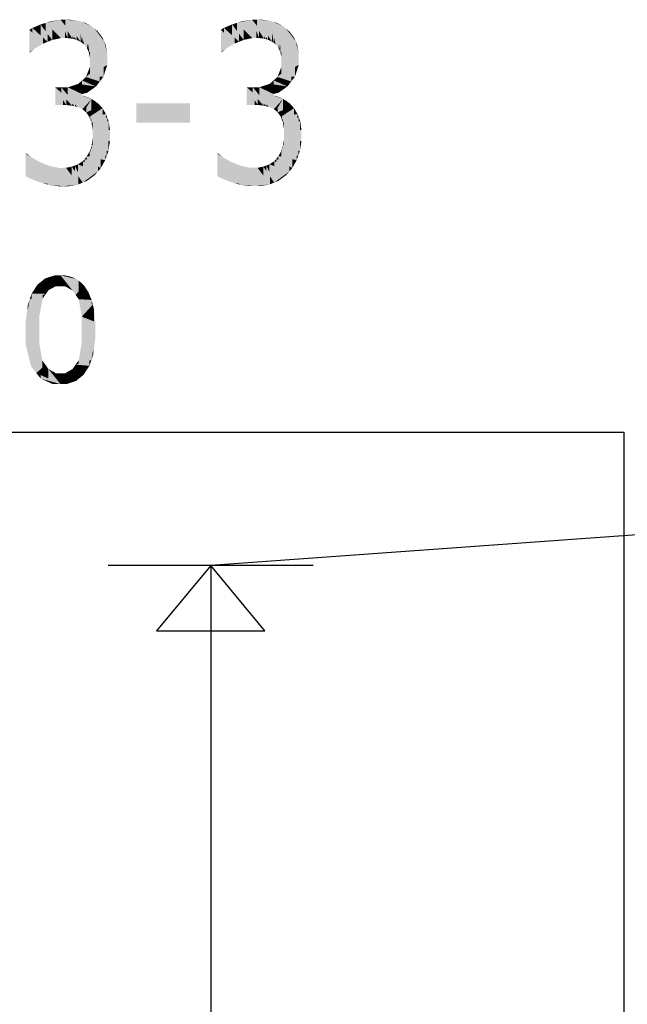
# Model space of a CAD drawing. Extents: x 64462 to 126444, y -56085 to -716.
# Tile 19 of 90: x 93144 to 93714, y -13087 to -12162. Entities that reach past the tile are written whole.
import ezdxf

# ---------------------------------------------------------------- set-up
doc = ezdxf.new("R2010")
doc.units = 0
doc.header["$LTSCALE"] = 11.25

# ---------------------------------------------------------------- blocks, each defined once
blk = doc.blocks.new('DwgObject-55396215-3381')
at = {"linetype": 'Continuous'}
for points in [[(48370.41, 15255.41), (48362.77, 15262.39), (48370.41, 15265.63)], [(48375.18, 15259.28), (48370.41, 15265.63), (48375.18, 15267.11)], [(48377.01, 15249.38), (48370.41, 15265.63), (48377.01, 15256.84)], [(48370.41, 15255.41), (48370.41, 15265.63), (48377.01, 15249.38)], [(48389.2, 15253.1), (48375.18, 15267.11), (48389.2, 15270.08)], [(48379.95, 15268.13), (48375.18, 15267.11), (48379.95, 15268.6)], [(48381.32, 15251.11), (48375.18, 15267.11), (48381.32, 15260.97)], [(48375.18, 15259.28), (48375.18, 15267.11), (48381.32, 15251.11)], [(48379.95, 15268.13), (48379.95, 15268.6), (48389.2, 15270.08)], [(48393.67, 15264.5), (48389.2, 15270.08), (48393.67, 15270.09)], [(48402.25, 15251.83), (48389.2, 15270.08), (48402.25, 15253.79)], [(48400.27, 15252.33), (48389.2, 15270.08), (48400.27, 15254.59)], [(48395.8, 15252.84), (48389.2, 15270.08), (48395.8, 15259.51)], [(48393.3, 15252.84), (48389.2, 15270.08), (48393.3, 15259.37)], [(48389.47, 15252.84), (48389.2, 15270.08), (48389.47, 15268.96)], [(48389.2, 15253.1), (48389.2, 15270.08), (48389.47, 15252.84)], [(48389.47, 15252.84), (48389.47, 15268.96), (48393.3, 15252.84)], [(48393.67, 15264.5), (48393.67, 15270.09), (48404.22, 15251.32)], [(48404.22, 15251.32), (48393.67, 15270.09), (48404.22, 15254.85)], [(48405.8, 15252.58), (48393.67, 15270.09), (48405.8, 15269.08)], [(48398.06, 15269.72), (48393.67, 15270.09), (48398.06, 15270.09)], [(48398.06, 15269.72), (48398.06, 15270.09), (48405.8, 15269.08)], [(48409.14, 15255.62), (48405.8, 15269.08), (48409.14, 15268.08)], [(48409.66, 15248.18), (48405.8, 15269.08), (48409.66, 15253.52)], [(48407.93, 15249.5), (48405.8, 15269.08), (48407.93, 15257.55)], [(48405.8, 15252.58), (48405.8, 15269.08), (48407.93, 15249.5)], [(48409.14, 15255.62), (48409.14, 15268.08), (48411.32, 15246.87)], [(48411.32, 15246.87), (48409.14, 15268.08), (48411.32, 15256.83)], [(48413.9, 15243.5), (48409.14, 15268.08), (48413.9, 15265.93)], [(48412.49, 15266.57), (48409.14, 15268.08), (48412.49, 15267.07)], [(48412.49, 15266.57), (48412.49, 15267.07), (48418.53, 15263.85)], [(48413.9, 15243.5), (48413.9, 15265.93), (48418.53, 15263.85)], [(48550.17, 15255.48), (48542.53, 15262.45), (48550.17, 15265.7)], [(48554.94, 15259.35), (48550.17, 15265.7), (48554.94, 15267.18)], [(48556.77, 15249.45), (48550.17, 15265.7), (48556.77, 15256.91)], [(48550.17, 15255.48), (48550.17, 15265.7), (48556.77, 15249.45)], [(48568.96, 15253.17), (48554.94, 15267.18), (48568.96, 15270.15)], [(48559.71, 15268.19), (48554.94, 15267.18), (48559.71, 15268.67)], [(48561.08, 15251.17), (48554.94, 15267.18), (48561.08, 15261.04)], [(48554.94, 15259.35), (48554.94, 15267.18), (48561.08, 15251.17)], [(48559.71, 15268.19), (48559.71, 15268.67), (48568.96, 15270.15)], [(48573.43, 15264.57), (48568.96, 15270.15), (48573.43, 15270.15)], [(48582.01, 15251.89), (48568.96, 15270.15), (48582.01, 15253.86)], [(48580.03, 15252.4), (48568.96, 15270.15), (48580.03, 15254.66)], [(48575.56, 15252.9), (48568.96, 15270.15), (48575.56, 15259.58)], [(48573.06, 15252.9), (48568.96, 15270.15), (48573.06, 15259.44)], [(48569.23, 15252.9), (48568.96, 15270.15), (48569.23, 15269.03)], [(48568.96, 15253.17), (48568.96, 15270.15), (48569.23, 15252.9)], [(48569.23, 15252.9), (48569.23, 15269.03), (48573.06, 15252.9)], [(48577.82, 15269.79), (48573.43, 15270.15), (48577.82, 15270.16)], [(48573.43, 15264.57), (48573.43, 15270.15), (48583.98, 15251.39)], [(48583.98, 15251.39), (48573.43, 15270.15), (48583.98, 15254.92)], [(48585.56, 15252.65), (48573.43, 15270.15), (48585.56, 15269.15)], [(48577.82, 15269.79), (48577.82, 15270.16), (48585.56, 15269.15)], [(48588.9, 15255.69), (48585.56, 15269.15), (48588.9, 15268.14)], [(48589.42, 15248.25), (48585.56, 15269.15), (48589.42, 15253.59)], [(48587.69, 15249.57), (48585.56, 15269.15), (48587.69, 15257.62)], [(48585.56, 15252.65), (48585.56, 15269.15), (48587.69, 15249.57)], [(48588.9, 15255.69), (48588.9, 15268.14), (48591.08, 15246.93)], [(48591.08, 15246.93), (48588.9, 15268.14), (48591.08, 15256.9)], [(48593.66, 15243.57), (48588.9, 15268.14), (48593.66, 15266)], [(48592.25, 15266.64), (48588.9, 15268.14), (48592.25, 15267.14)], [(48592.25, 15266.64), (48592.25, 15267.14), (48598.29, 15263.91)], [(48593.66, 15243.57), (48593.66, 15266), (48598.29, 15263.91)], [(48362.77, 15257.72), (48359.91, 15260.63), (48362.77, 15262.39)], [(48364.56, 15242.77), (48359.91, 15260.63), (48364.56, 15255.91)], [(48359.92, 15239.62), (48359.91, 15260.63), (48359.92, 15260.6)], [(48359.92, 15239.62), (48359.92, 15260.6), (48364.56, 15242.77)], [(48372.7, 15247.65), (48362.77, 15262.39), (48372.7, 15253.32)], [(48362.77, 15257.72), (48362.77, 15262.39), (48372.7, 15247.65)], [(48364.56, 15242.77), (48364.56, 15255.91), (48372.7, 15247.65)], [(48377.01, 15249.38), (48377.01, 15256.84), (48381.32, 15251.11)], [(48381.32, 15251.11), (48381.32, 15260.97), (48389.47, 15252.84)], [(48393.3, 15252.84), (48393.3, 15259.37), (48395.8, 15252.84)], [(48395.8, 15252.84), (48395.8, 15259.51), (48400.27, 15252.33)], [(48407.93, 15249.5), (48407.93, 15257.55), (48409.66, 15248.18)], [(48411.32, 15246.87), (48411.32, 15256.83), (48413.9, 15243.5)], [(48414.83, 15241.45), (48414.83, 15247.58), (48418.53, 15263.85)], [(48418.53, 15250.67), (48415.76, 15239.4), (48418.53, 15263.85)], [(48415.76, 15239.4), (48415.76, 15247.06), (48418.53, 15263.85)], [(48421.23, 15243.44), (48415.76, 15239.4), (48421.23, 15261.63)], [(48418.53, 15250.67), (48418.53, 15263.85), (48421.23, 15261.63)], [(48428.53, 15251.92), (48421.23, 15261.63), (48428.53, 15253.36)], [(48424.13, 15258.34), (48421.23, 15261.63), (48424.13, 15259.21)], [(48421.23, 15243.44), (48421.23, 15261.63), (48430.02, 15249.94)], [(48424.13, 15258.34), (48424.13, 15259.21), (48428.53, 15253.36)], [(48542.53, 15257.79), (48539.67, 15260.69), (48542.53, 15262.45)], [(48544.32, 15242.84), (48539.67, 15260.69), (48544.32, 15255.98)], [(48539.68, 15239.69), (48539.67, 15260.69), (48539.68, 15260.66)], [(48539.68, 15239.69), (48539.68, 15260.66), (48544.32, 15242.84)], [(48552.46, 15247.72), (48542.53, 15262.45), (48552.46, 15253.39)], [(48542.53, 15257.79), (48542.53, 15262.45), (48552.46, 15247.72)], [(48544.32, 15242.84), (48544.32, 15255.98), (48552.46, 15247.72)], [(48556.77, 15249.45), (48556.77, 15256.91), (48561.08, 15251.17)], [(48561.08, 15251.17), (48561.08, 15261.04), (48569.23, 15252.9)], [(48573.06, 15252.9), (48573.06, 15259.44), (48575.56, 15252.9)], [(48575.56, 15252.9), (48575.56, 15259.58), (48580.03, 15252.4)], [(48587.69, 15249.57), (48587.69, 15257.62), (48589.42, 15248.25)], [(48591.08, 15246.93), (48591.08, 15256.9), (48593.66, 15243.57)], [(48594.59, 15241.51), (48594.59, 15247.64), (48598.29, 15263.91)], [(48598.29, 15250.73), (48595.52, 15239.46), (48598.29, 15263.91)], [(48595.52, 15239.46), (48595.52, 15247.13), (48598.29, 15263.91)], [(48600.99, 15243.51), (48595.52, 15239.46), (48600.99, 15261.7)], [(48598.29, 15250.73), (48598.29, 15263.91), (48600.99, 15261.7)], [(48608.29, 15251.99), (48600.99, 15261.7), (48608.29, 15253.43)], [(48603.89, 15258.41), (48600.99, 15261.7), (48603.89, 15259.28)], [(48600.99, 15243.51), (48600.99, 15261.7), (48609.78, 15250)], [(48603.89, 15258.41), (48603.89, 15259.28), (48608.29, 15253.43)], [(48372.7, 15247.65), (48372.7, 15253.32), (48377.01, 15249.38)], [(48400.27, 15252.33), (48400.27, 15254.59), (48402.25, 15251.83)], [(48402.25, 15251.83), (48402.25, 15253.79), (48404.22, 15251.32)], [(48404.22, 15251.32), (48404.22, 15254.85), (48407.93, 15249.5)], [(48409.66, 15248.18), (48409.66, 15253.52), (48411.32, 15246.87)], [(48414.83, 15241.45), (48413.9, 15243.5), (48414.83, 15247.58)], [(48415.76, 15239.4), (48414.83, 15241.45), (48415.76, 15247.06)], [(48416.68, 15234.61), (48416.68, 15240.08), (48430.02, 15249.94)], [(48430.02, 15237.78), (48416.68, 15234.61), (48430.02, 15249.94)], [(48428.53, 15251.92), (48428.53, 15253.36), (48430.02, 15249.94)], [(48430.02, 15237.78), (48430.02, 15249.94), (48433, 15238.49)], [(48431.51, 15244.22), (48430.02, 15249.94), (48431.51, 15246.51)], [(48552.46, 15247.72), (48552.46, 15253.39), (48556.77, 15249.45)], [(48580.03, 15252.4), (48580.03, 15254.66), (48582.01, 15251.89)], [(48582.01, 15251.89), (48582.01, 15253.86), (48583.98, 15251.39)], [(48583.98, 15251.39), (48583.98, 15254.92), (48587.69, 15249.57)], [(48589.42, 15248.25), (48589.42, 15253.59), (48591.08, 15246.93)], [(48594.59, 15241.51), (48593.66, 15243.57), (48594.59, 15247.64)], [(48595.52, 15239.46), (48594.59, 15241.51), (48595.52, 15247.13)], [(48596.44, 15234.68), (48596.44, 15240.15), (48609.78, 15250)], [(48609.78, 15237.85), (48596.44, 15234.68), (48609.78, 15250)], [(48608.29, 15251.99), (48608.29, 15253.43), (48609.78, 15250)], [(48609.78, 15237.85), (48609.78, 15250), (48612.76, 15238.56)], [(48611.27, 15244.29), (48609.78, 15250), (48611.27, 15246.58)], [(48360.73, 15239.62), (48359.92, 15239.62), (48360.73, 15240.17)], [(48360.73, 15239.62), (48360.73, 15240.17), (48364.56, 15242.77)], [(48416.68, 15234.61), (48415.76, 15239.4), (48416.68, 15240.08)], [(48433, 15233.91), (48416.69, 15225.69), (48433, 15238.49)], [(48416.69, 15225.69), (48416.69, 15231.87), (48433, 15238.49)], [(48416.69, 15231.87), (48416.69, 15234.61), (48433, 15238.49)], [(48431.51, 15244.22), (48431.51, 15246.51), (48433, 15238.49)], [(48433, 15233.91), (48433, 15238.49), (48433, 15233.91)], [(48540.49, 15239.69), (48539.68, 15239.69), (48540.49, 15240.24)], [(48540.49, 15239.69), (48540.49, 15240.24), (48544.32, 15242.84)], [(48596.44, 15234.68), (48595.52, 15239.46), (48596.44, 15240.15)], [(48612.76, 15233.97), (48596.45, 15225.76), (48612.76, 15238.56)], [(48596.45, 15225.76), (48596.45, 15231.94), (48612.76, 15238.56)], [(48596.45, 15231.94), (48596.45, 15234.68), (48612.76, 15238.56)], [(48611.27, 15244.29), (48611.27, 15246.58), (48612.76, 15238.56)], [(48612.76, 15233.97), (48612.76, 15238.56), (48612.76, 15233.97)], [(48433, 15227.65), (48413.04, 15216.29), (48433, 15233.91)], [(48416.69, 15231.87), (48416.68, 15234.61), (48416.69, 15234.61)], [(48416.69, 15219.51), (48416.69, 15225.69), (48433, 15233.91)], [(48416.69, 15225.69), (48416.69, 15231.87), (48416.69, 15231.87)], [(48433, 15227.65), (48433, 15233.91), (48433.01, 15227.66)], [(48612.76, 15227.72), (48592.8, 15216.36), (48612.76, 15233.97)], [(48596.45, 15231.94), (48596.44, 15234.68), (48596.45, 15234.68)], [(48596.45, 15219.58), (48596.45, 15225.76), (48612.76, 15233.97)], [(48596.45, 15225.76), (48596.45, 15231.94), (48596.45, 15231.94)], [(48612.76, 15227.72), (48612.76, 15233.97), (48612.77, 15227.72)], [(48416.69, 15219.51), (48413.04, 15216.29), (48416.69, 15225.69)], [(48429.49, 15216.74), (48413.04, 15216.29), (48429.49, 15225.65)], [(48429.49, 15216.74), (48429.49, 15225.65), (48433.01, 15227.66)], [(48596.45, 15219.58), (48592.8, 15216.36), (48596.45, 15225.76)], [(48609.25, 15216.81), (48592.8, 15216.36), (48609.25, 15225.72)], [(48609.25, 15216.81), (48609.25, 15225.72), (48612.77, 15227.72)], [(48405.74, 15202.02), (48395.96, 15206.64), (48405.74, 15209.86)], [(48409.39, 15209.32), (48405.74, 15209.86), (48409.39, 15213.08)], [(48409.34, 15200.32), (48405.74, 15209.86), (48409.34, 15206.29)], [(48414.13, 15201.53), (48405.74, 15209.86), (48414.13, 15208.63)], [(48405.74, 15202.02), (48405.74, 15209.86), (48409.34, 15200.32)], [(48413.04, 15211.49), (48409.39, 15213.08), (48413.04, 15216.29)], [(48409.39, 15209.32), (48409.39, 15213.08), (48422.44, 15207.41)], [(48425.97, 15212.08), (48413.04, 15216.29), (48425.97, 15216.64)], [(48413.04, 15211.49), (48413.04, 15216.29), (48422.44, 15207.41)], [(48422.44, 15207.41), (48413.04, 15216.29), (48422.44, 15213.23)], [(48422.44, 15207.41), (48422.44, 15213.23), (48425.97, 15212.08)], [(48425.97, 15212.08), (48425.97, 15216.64), (48429.49, 15216.74)], [(48585.5, 15202.09), (48575.72, 15206.7), (48585.5, 15209.93)], [(48589.15, 15209.39), (48585.5, 15209.93), (48589.15, 15213.14)], [(48589.1, 15200.39), (48585.5, 15209.93), (48589.1, 15206.36)], [(48593.89, 15201.6), (48585.5, 15209.93), (48593.89, 15208.7)], [(48585.5, 15202.09), (48585.5, 15209.93), (48589.1, 15200.39)], [(48592.8, 15211.56), (48589.15, 15213.14), (48592.8, 15216.36)], [(48589.15, 15209.39), (48589.15, 15213.14), (48602.2, 15207.48)], [(48605.73, 15212.14), (48592.8, 15216.36), (48605.73, 15216.71)], [(48592.8, 15211.56), (48592.8, 15216.36), (48602.2, 15207.48)], [(48602.2, 15207.48), (48592.8, 15216.36), (48602.2, 15213.29)], [(48602.2, 15207.48), (48602.2, 15213.29), (48605.73, 15212.14)], [(48605.73, 15212.14), (48605.73, 15216.71), (48609.25, 15216.81)], [(48389.82, 15201.7), (48384.17, 15206.63), (48389.82, 15206.64)], [(48402.63, 15188.83), (48384.17, 15206.63), (48402.63, 15190.51)], [(48400.04, 15189.41), (48384.17, 15206.63), (48400.04, 15191.33)], [(48394.46, 15189.99), (48384.17, 15206.63), (48394.46, 15195.47)], [(48391.46, 15189.99), (48384.17, 15206.63), (48391.46, 15194.83)], [(48384.18, 15189.98), (48384.17, 15206.63), (48384.18, 15206.62)], [(48384.18, 15189.98), (48384.18, 15206.62), (48391.46, 15189.99)], [(48389.82, 15201.7), (48389.82, 15206.64), (48405.22, 15188.25)], [(48395.96, 15199.31), (48389.82, 15206.64), (48395.96, 15206.64)], [(48395.96, 15199.31), (48395.96, 15206.64), (48405.22, 15188.25)], [(48405.22, 15188.25), (48395.96, 15206.64), (48405.22, 15202.27)], [(48405.22, 15188.25), (48405.22, 15202.27), (48409.34, 15200.32)], [(48409.34, 15200.32), (48409.34, 15206.29), (48414.13, 15201.53)], [(48414.13, 15201.53), (48414.13, 15208.63), (48422.44, 15207.41)], [(48569.58, 15201.77), (48563.93, 15206.7), (48569.58, 15206.7)], [(48582.39, 15188.89), (48563.93, 15206.7), (48582.39, 15190.58)], [(48579.8, 15189.48), (48563.93, 15206.7), (48579.8, 15191.39)], [(48574.22, 15190.05), (48563.93, 15206.7), (48574.22, 15195.54)], [(48571.22, 15190.05), (48563.93, 15206.7), (48571.22, 15194.9)], [(48563.94, 15190.05), (48563.93, 15206.7), (48563.94, 15206.69)], [(48563.94, 15190.05), (48563.94, 15206.69), (48571.22, 15190.05)], [(48569.58, 15201.77), (48569.58, 15206.7), (48584.98, 15188.31)], [(48575.72, 15199.38), (48569.58, 15206.7), (48575.72, 15206.7)], [(48575.72, 15199.38), (48575.72, 15206.7), (48584.98, 15188.31)], [(48584.98, 15188.31), (48575.72, 15206.7), (48584.98, 15202.33)], [(48584.98, 15188.31), (48584.98, 15202.33), (48589.1, 15200.39)], [(48589.1, 15200.39), (48589.1, 15206.36), (48593.89, 15201.6)], [(48593.89, 15201.6), (48593.89, 15208.7), (48602.2, 15207.48)], [(48391.46, 15189.99), (48391.46, 15194.83), (48394.46, 15189.99)], [(48394.46, 15189.99), (48394.46, 15195.47), (48400.04, 15189.41)], [(48400.04, 15189.41), (48400.04, 15191.33), (48402.63, 15188.83)], [(48409.34, 15198.92), (48405.22, 15188.25), (48409.34, 15200.32)], [(48409.34, 15186.24), (48405.22, 15188.25), (48409.34, 15198.92)], [(48409.34, 15198.92), (48409.34, 15200.32), (48409.34, 15198.92)], [(48409.34, 15186.24), (48409.34, 15198.92), (48409.63, 15186.1)], [(48409.63, 15186.1), (48409.34, 15198.92), (48409.63, 15198.81)], [(48415.71, 15196.5), (48409.34, 15198.92), (48415.71, 15196.83)], [(48411.27, 15198.29), (48409.34, 15198.92), (48411.27, 15198.52)], [(48409.63, 15186.1), (48409.63, 15198.81), (48418.21, 15195.55)], [(48411.27, 15198.29), (48411.27, 15198.52), (48415.71, 15196.83)], [(48411.45, 15184.53), (48411.45, 15188.11), (48418.21, 15195.55)], [(48413.28, 15183.02), (48413.28, 15187.5), (48418.21, 15195.55)], [(48418.21, 15185.28), (48413.28, 15183.02), (48418.21, 15195.55)], [(48415.71, 15196.5), (48415.71, 15196.83), (48418.21, 15195.55)], [(48418.21, 15185.28), (48418.21, 15195.55), (48426.67, 15189.16)], [(48424.94, 15190.46), (48418.21, 15195.55), (48424.94, 15191.07)], [(48420.71, 15193.89), (48418.21, 15195.55), (48420.71, 15194.26)], [(48420.71, 15193.89), (48420.71, 15194.26), (48424.94, 15191.07)], [(48510.54, 15173.38), (48460.26, 15191.66), (48510.54, 15191.68)], [(48460.27, 15173.36), (48460.26, 15191.66), (48460.27, 15191.66)], [(48460.27, 15173.36), (48460.27, 15191.66), (48510.55, 15173.38)], [(48510.54, 15173.38), (48510.54, 15191.68), (48510.55, 15173.38)], [(48571.22, 15190.05), (48571.22, 15194.9), (48574.22, 15190.05)], [(48574.22, 15190.05), (48574.22, 15195.54), (48579.8, 15189.48)], [(48579.8, 15189.48), (48579.8, 15191.39), (48582.39, 15188.89)], [(48589.1, 15198.99), (48584.98, 15188.31), (48589.1, 15200.39)], [(48589.1, 15186.31), (48584.98, 15188.31), (48589.1, 15198.99)], [(48589.1, 15198.99), (48589.1, 15200.39), (48589.1, 15198.99)], [(48589.1, 15186.31), (48589.1, 15198.99), (48589.39, 15186.17)], [(48589.39, 15186.17), (48589.1, 15198.99), (48589.39, 15198.87)], [(48595.47, 15196.57), (48589.1, 15198.99), (48595.47, 15196.9)], [(48591.03, 15198.35), (48589.1, 15198.99), (48591.03, 15198.58)], [(48589.39, 15186.17), (48589.39, 15198.87), (48597.97, 15195.62)], [(48591.03, 15198.35), (48591.03, 15198.58), (48595.47, 15196.9)], [(48591.21, 15184.6), (48591.21, 15188.17), (48597.97, 15195.62)], [(48593.04, 15183.08), (48593.04, 15187.57), (48597.97, 15195.62)], [(48597.97, 15185.34), (48593.04, 15183.08), (48597.97, 15195.62)], [(48595.47, 15196.57), (48595.47, 15196.9), (48597.97, 15195.62)], [(48597.97, 15185.34), (48597.97, 15195.62), (48606.43, 15189.22)], [(48604.7, 15190.53), (48597.97, 15195.62), (48604.7, 15191.14)], [(48600.47, 15193.95), (48597.97, 15195.62), (48600.47, 15194.33)], [(48600.47, 15193.95), (48600.47, 15194.33), (48604.7, 15191.14)], [(48402.63, 15188.83), (48402.63, 15190.51), (48405.22, 15188.25)], [(48411.45, 15184.53), (48409.63, 15186.1), (48411.45, 15188.11)], [(48413.28, 15183.02), (48411.45, 15184.53), (48413.28, 15187.5)], [(48416.13, 15178.85), (48413.28, 15183.02), (48416.13, 15184.32)], [(48426.67, 15185.73), (48416.13, 15178.85), (48426.67, 15189.16)], [(48416.13, 15178.85), (48416.13, 15184.32), (48426.67, 15189.16)], [(48428.61, 15181), (48416.13, 15178.85), (48428.61, 15186.99)], [(48424.94, 15190.46), (48424.94, 15191.07), (48426.67, 15189.16)], [(48426.67, 15185.73), (48426.67, 15189.16), (48428.61, 15186.99)], [(48428.61, 15181), (48428.61, 15186.99), (48431.79, 15181.55)], [(48582.39, 15188.89), (48582.39, 15190.58), (48584.98, 15188.31)], [(48591.21, 15184.6), (48589.39, 15186.17), (48591.21, 15188.17)], [(48593.04, 15183.08), (48591.21, 15184.6), (48593.04, 15187.57)], [(48595.89, 15178.91), (48593.04, 15183.08), (48595.89, 15184.39)], [(48606.43, 15185.79), (48595.89, 15178.91), (48606.43, 15189.22)], [(48595.89, 15178.91), (48595.89, 15184.39), (48606.43, 15189.22)], [(48608.37, 15181.07), (48595.89, 15178.91), (48608.37, 15187.06)], [(48604.7, 15190.53), (48604.7, 15191.14), (48606.43, 15189.22)], [(48606.43, 15185.79), (48606.43, 15189.22), (48608.37, 15187.06)], [(48608.37, 15181.07), (48608.37, 15187.06), (48611.55, 15181.62)], [(48417.16, 15176.19), (48416.13, 15178.85), (48417.16, 15179.03)], [(48417.16, 15176.19), (48417.16, 15179.03), (48431.79, 15181.55)], [(48418.2, 15173.54), (48417.16, 15176.19), (48418.2, 15176.57)], [(48418.2, 15173.54), (48418.2, 15176.57), (48431.79, 15181.55)], [(48431.79, 15177.88), (48418.2, 15173.54), (48431.79, 15181.55)], [(48419.23, 15166.84), (48418.2, 15173.54), (48419.23, 15173.87)], [(48433.05, 15174.32), (48419.23, 15166.84), (48433.05, 15178.28)], [(48419.23, 15166.84), (48419.23, 15173.87), (48433.05, 15178.28)], [(48434.3, 15166.56), (48419.23, 15166.84), (48434.3, 15175)], [(48431.79, 15177.88), (48431.79, 15181.55), (48433.05, 15178.28)], [(48433.05, 15174.32), (48433.05, 15178.28), (48434.3, 15175)], [(48434.3, 15166.56), (48434.3, 15175), (48435.55, 15166.54)], [(48596.92, 15176.26), (48595.89, 15178.91), (48596.92, 15179.09)], [(48596.92, 15176.26), (48596.92, 15179.09), (48611.55, 15181.62)], [(48597.96, 15173.61), (48596.92, 15176.26), (48597.96, 15176.64)], [(48597.96, 15173.61), (48597.96, 15176.64), (48611.55, 15181.62)], [(48611.55, 15177.94), (48597.96, 15173.61), (48611.55, 15181.62)], [(48598.99, 15166.91), (48597.96, 15173.61), (48598.99, 15173.94)], [(48612.81, 15174.39), (48598.99, 15166.91), (48612.81, 15178.34)], [(48598.99, 15166.91), (48598.99, 15173.94), (48612.81, 15178.34)], [(48614.06, 15166.63), (48598.99, 15166.91), (48614.06, 15175.07)], [(48611.55, 15177.94), (48611.55, 15181.62), (48612.81, 15178.34)], [(48612.81, 15174.39), (48612.81, 15178.34), (48614.06, 15175.07)], [(48614.06, 15166.63), (48614.06, 15175.07), (48615.31, 15166.61)], [(48419.23, 15162.8), (48419.23, 15166.84), (48419.23, 15166.84)], [(48419.23, 15162.8), (48419.23, 15166.84), (48435.55, 15166.54)], [(48435.55, 15161.35), (48419.23, 15162.8), (48435.55, 15166.54)], [(48435.55, 15161.35), (48435.55, 15166.54), (48435.55, 15161.35)], [(48598.99, 15162.86), (48598.99, 15166.91), (48598.99, 15166.91)], [(48598.99, 15162.86), (48598.99, 15166.91), (48615.31, 15166.61)], [(48615.31, 15161.42), (48598.99, 15162.86), (48615.31, 15166.61)], [(48615.31, 15161.42), (48615.31, 15166.61), (48615.31, 15161.42)], [(48419.23, 15152.15), (48418.33, 15151.93), (48419.23, 15158.7)], [(48434.07, 15146.8), (48418.33, 15151.93), (48434.07, 15155.84)], [(48419.23, 15158.7), (48419.23, 15162.8), (48419.23, 15162.8)], [(48419.23, 15158.7), (48419.23, 15162.8), (48435.55, 15161.35)], [(48435.55, 15156.22), (48419.23, 15158.7), (48435.55, 15161.35)], [(48419.23, 15152.15), (48419.23, 15158.7), (48435.55, 15156.21)], [(48434.07, 15146.8), (48434.07, 15155.84), (48435.55, 15156.21)], [(48435.55, 15156.22), (48435.55, 15161.35), (48435.55, 15156.21)], [(48598.99, 15152.22), (48598.09, 15151.99), (48598.99, 15158.77)], [(48613.83, 15146.86), (48598.09, 15151.99), (48613.83, 15155.91)], [(48598.99, 15158.77), (48598.99, 15162.86), (48598.99, 15162.86)], [(48598.99, 15158.77), (48598.99, 15162.86), (48615.31, 15161.42)], [(48615.31, 15156.28), (48598.99, 15158.77), (48615.31, 15161.42)], [(48598.99, 15152.22), (48598.99, 15158.77), (48615.31, 15156.28)], [(48613.83, 15146.86), (48613.83, 15155.91), (48615.31, 15156.28)], [(48615.31, 15156.28), (48615.31, 15161.42), (48615.31, 15156.28)], [(48416.51, 15141.79), (48413.75, 15141.66), (48416.51, 15146.57)], [(48417.42, 15146.34), (48416.51, 15146.57), (48417.42, 15149.25)], [(48416.51, 15141.79), (48416.51, 15146.57), (48432.58, 15142.51)], [(48418.33, 15149.11), (48417.42, 15149.25), (48418.33, 15151.93)], [(48417.42, 15146.34), (48417.42, 15149.25), (48432.58, 15142.51)], [(48432.58, 15142.51), (48417.42, 15149.25), (48432.58, 15147.01)], [(48418.33, 15149.11), (48418.33, 15151.93), (48434.07, 15146.8)], [(48432.58, 15142.51), (48432.58, 15147.01), (48434.07, 15146.8)], [(48596.27, 15141.85), (48593.51, 15141.73), (48596.27, 15146.63)], [(48597.18, 15146.4), (48596.27, 15146.63), (48597.18, 15149.31)], [(48596.27, 15141.85), (48596.27, 15146.63), (48612.34, 15142.58)], [(48598.09, 15149.18), (48597.18, 15149.31), (48598.09, 15151.99)], [(48597.18, 15146.4), (48597.18, 15149.31), (48612.34, 15142.58)], [(48612.34, 15142.58), (48597.18, 15149.31), (48612.34, 15147.08)], [(48598.09, 15149.18), (48598.09, 15151.99), (48613.83, 15146.86)], [(48612.34, 15142.58), (48612.34, 15147.08), (48613.83, 15146.86)], [(48357.69, 15143.48), (48356.48, 15144.22), (48357.69, 15144.22)], [(48356.49, 15123.22), (48356.48, 15144.22), (48356.49, 15144.22)], [(48356.49, 15123.22), (48356.49, 15144.22), (48361.12, 15141.38)], [(48357.69, 15143.48), (48357.69, 15144.22), (48361.12, 15141.38)], [(48361.12, 15123.89), (48359.59, 15121.46), (48361.12, 15141.38)], [(48359.59, 15121.46), (48359.59, 15135.38), (48361.12, 15141.38)], [(48361.12, 15123.89), (48361.12, 15141.38), (48369.2, 15136.66)], [(48367.53, 15118.22), (48367.53, 15134.02), (48369.2, 15136.66)], [(48369.2, 15122.61), (48367.53, 15118.22), (48369.2, 15136.66)], [(48369.2, 15122.61), (48369.2, 15136.66), (48373.85, 15134.79)], [(48410.11, 15132.58), (48405.47, 15134.23), (48410.11, 15137.36)], [(48411.89, 15136.13), (48410.11, 15137.36), (48411.89, 15139.44)], [(48410.11, 15132.58), (48410.11, 15137.36), (48424.2, 15127.6)], [(48413.75, 15138.37), (48411.89, 15139.44), (48413.75, 15141.66)], [(48424.2, 15127.6), (48411.89, 15139.44), (48424.2, 15132.33)], [(48411.89, 15136.13), (48411.89, 15139.44), (48424.2, 15127.6)], [(48431.09, 15138.23), (48413.75, 15141.66), (48431.09, 15142.45)], [(48413.75, 15138.37), (48413.75, 15141.66), (48426.9, 15130.77)], [(48426.9, 15130.77), (48413.75, 15141.66), (48426.9, 15139.06)], [(48426.9, 15130.77), (48426.9, 15139.06), (48431.09, 15138.23)], [(48431.09, 15138.23), (48431.09, 15142.45), (48432.58, 15142.51)], [(48537.45, 15143.55), (48536.24, 15144.29), (48537.45, 15144.29)], [(48536.25, 15123.29), (48536.24, 15144.29), (48536.25, 15144.29)], [(48536.25, 15123.29), (48536.25, 15144.29), (48540.88, 15141.45)], [(48537.45, 15143.55), (48537.45, 15144.29), (48540.88, 15141.45)], [(48540.88, 15123.96), (48539.35, 15121.53), (48540.88, 15141.45)], [(48539.35, 15121.53), (48539.35, 15135.44), (48540.88, 15141.45)], [(48540.88, 15123.96), (48540.88, 15141.45), (48548.96, 15136.73)], [(48547.29, 15118.29), (48547.29, 15134.09), (48548.96, 15136.73)], [(48548.96, 15122.67), (48547.29, 15118.29), (48548.96, 15136.73)], [(48548.96, 15122.67), (48548.96, 15136.73), (48553.61, 15134.85)], [(48589.87, 15132.65), (48585.23, 15134.29), (48589.87, 15137.43)], [(48591.65, 15136.2), (48589.87, 15137.43), (48591.65, 15139.5)], [(48589.87, 15132.65), (48589.87, 15137.43), (48603.96, 15127.67)], [(48593.51, 15138.43), (48591.65, 15139.5), (48593.51, 15141.73)], [(48603.96, 15127.67), (48591.65, 15139.5), (48603.96, 15132.4)], [(48591.65, 15136.2), (48591.65, 15139.5), (48603.96, 15127.67)], [(48610.85, 15138.3), (48593.51, 15141.73), (48610.85, 15142.51)], [(48593.51, 15138.43), (48593.51, 15141.73), (48606.66, 15130.84)], [(48606.66, 15130.84), (48593.51, 15141.73), (48606.66, 15139.13)], [(48606.66, 15130.84), (48606.66, 15139.13), (48610.85, 15138.3)], [(48610.85, 15138.3), (48610.85, 15142.51), (48612.34, 15142.58)], [(48359.59, 15121.46), (48356.49, 15123.22), (48359.59, 15135.38)], [(48367.53, 15118.22), (48359.59, 15121.46), (48367.53, 15134.02)], [(48372.37, 15116.74), (48367.53, 15118.22), (48372.37, 15130.91)], [(48372.37, 15116.74), (48372.37, 15130.91), (48373.85, 15134.79)], [(48373.85, 15120.65), (48372.37, 15116.74), (48373.85, 15134.79)], [(48378.49, 15115.82), (48372.37, 15116.74), (48378.49, 15132.91)], [(48373.85, 15120.65), (48373.85, 15134.79), (48378.49, 15132.91)], [(48387.46, 15120.25), (48378.49, 15132.91), (48387.46, 15131.03)], [(48378.49, 15115.82), (48378.49, 15132.91), (48392.04, 15113.79)], [(48391.78, 15114.76), (48387.46, 15131.03), (48391.78, 15131.04)], [(48387.46, 15120.25), (48387.46, 15131.03), (48392.04, 15113.79)], [(48392.04, 15113.79), (48391.78, 15131.04), (48392.04, 15131.04)], [(48391.78, 15114.76), (48391.78, 15131.04), (48392.04, 15113.79)], [(48392.04, 15113.79), (48392.04, 15131.04), (48394.32, 15131.04)], [(48394.32, 15114.07), (48392.04, 15113.79), (48394.32, 15131.04)], [(48399.74, 15123.75), (48394.32, 15131.04), (48399.74, 15132.1)], [(48394.32, 15114.07), (48394.32, 15131.04), (48405.88, 15115.48)], [(48402.6, 15127.92), (48399.74, 15132.1), (48402.6, 15133.16)], [(48399.74, 15123.75), (48399.74, 15132.1), (48405.88, 15115.48)], [(48405.88, 15115.48), (48399.74, 15132.1), (48405.88, 15123.13)], [(48405.47, 15126.94), (48402.6, 15133.16), (48405.47, 15134.23)], [(48402.6, 15127.92), (48402.6, 15133.16), (48409.97, 15117.17)], [(48405.47, 15126.94), (48405.47, 15134.23), (48409.97, 15117.17)], [(48409.97, 15117.17), (48405.47, 15134.23), (48409.97, 15132.63)], [(48409.97, 15117.17), (48409.97, 15132.63), (48424.2, 15127.6)], [(48414.06, 15118.86), (48414.06, 15120.17), (48424.2, 15127.6)], [(48421.18, 15124.07), (48421.18, 15124.99), (48424.2, 15127.6)], [(48424.2, 15127.6), (48424.2, 15132.33), (48426.9, 15130.77)], [(48539.35, 15121.53), (48536.25, 15123.29), (48539.35, 15135.44)], [(48547.29, 15118.29), (48539.35, 15121.53), (48547.29, 15134.09)], [(48552.13, 15116.81), (48547.29, 15118.29), (48552.13, 15130.98)], [(48552.13, 15116.81), (48552.13, 15130.98), (48553.61, 15134.85)], [(48553.61, 15120.72), (48552.13, 15116.81), (48553.61, 15134.85)], [(48558.25, 15115.89), (48552.13, 15116.81), (48558.25, 15132.98)], [(48553.61, 15120.72), (48553.61, 15134.85), (48558.25, 15132.98)], [(48567.22, 15120.32), (48558.25, 15132.98), (48567.22, 15131.1)], [(48558.25, 15115.89), (48558.25, 15132.98), (48571.8, 15113.85)], [(48567.22, 15120.32), (48567.22, 15131.1), (48571.8, 15113.85)], [(48571.54, 15114.83), (48567.22, 15131.1), (48571.54, 15131.1)], [(48571.8, 15113.85), (48571.54, 15131.1), (48571.8, 15131.1)], [(48571.54, 15114.83), (48571.54, 15131.1), (48571.8, 15113.85)], [(48571.8, 15113.85), (48571.8, 15131.1), (48574.08, 15131.1)], [(48574.08, 15114.13), (48571.8, 15113.85), (48574.08, 15131.1)], [(48579.5, 15123.82), (48574.08, 15131.1), (48579.5, 15132.17)], [(48574.08, 15114.13), (48574.08, 15131.1), (48585.64, 15115.55)], [(48582.36, 15127.99), (48579.5, 15132.17), (48582.36, 15133.23)], [(48579.5, 15123.82), (48579.5, 15132.17), (48585.64, 15115.55)], [(48585.64, 15115.55), (48579.5, 15132.17), (48585.64, 15123.2)], [(48585.23, 15127.01), (48582.36, 15133.23), (48585.23, 15134.29)], [(48582.36, 15127.99), (48582.36, 15133.23), (48589.73, 15117.24)], [(48585.23, 15127.01), (48585.23, 15134.29), (48589.73, 15117.24)], [(48589.73, 15117.24), (48585.23, 15134.29), (48589.73, 15132.7)], [(48589.73, 15117.24), (48589.73, 15132.7), (48603.96, 15127.67)], [(48593.82, 15118.92), (48593.82, 15120.24), (48603.96, 15127.67)], [(48600.94, 15124.14), (48600.94, 15125.06), (48603.96, 15127.67)], [(48603.96, 15127.67), (48603.96, 15132.4), (48606.66, 15130.84)], [(48405.88, 15115.48), (48405.88, 15123.13), (48409.97, 15117.17)], [(48414.06, 15118.86), (48409.97, 15117.17), (48414.06, 15120.17)], [(48421.18, 15124.07), (48414.06, 15118.86), (48421.18, 15124.99)], [(48585.64, 15115.55), (48585.64, 15123.2), (48589.73, 15117.24)], [(48593.82, 15118.92), (48589.73, 15117.24), (48593.82, 15120.24)], [(48600.94, 15124.14), (48593.82, 15118.92), (48600.94, 15125.06)], [(48377.21, 15115.26), (48372.37, 15116.74), (48377.21, 15116.02)], [(48377.21, 15115.26), (48377.21, 15116.02), (48392.04, 15113.79)], [(48387.04, 15113.78), (48377.21, 15115.26), (48387.04, 15114.28)], [(48387.04, 15113.78), (48387.04, 15114.28), (48392.04, 15113.79)], [(48396.92, 15113.79), (48392.04, 15113.79), (48396.92, 15114.38)], [(48396.92, 15113.79), (48396.92, 15114.38), (48405.88, 15115.48)], [(48556.97, 15115.33), (48552.13, 15116.81), (48556.97, 15116.08)], [(48556.97, 15115.33), (48556.97, 15116.08), (48571.8, 15113.85)], [(48566.8, 15113.85), (48556.97, 15115.33), (48566.8, 15114.35)], [(48566.8, 15113.85), (48566.8, 15114.35), (48571.8, 15113.85)], [(48576.68, 15113.86), (48571.8, 15113.85), (48576.68, 15114.45)], [(48576.68, 15113.86), (48576.68, 15114.45), (48585.64, 15115.55)], [(48374.63, 15023.07), (48371.04, 15024.21), (48374.63, 15027.13)], [(48383.67, 15020.64), (48374.63, 15027.13), (48383.67, 15030.05)], [(48374.63, 15023.07), (48374.63, 15027.13), (48384.76, 15019.85)], [(48384.76, 15019.85), (48383.67, 15030.05), (48384.76, 15030.05)], [(48383.67, 15020.64), (48383.67, 15030.05), (48384.76, 15019.85)], [(48384.76, 15019.85), (48384.76, 15030.05), (48389.12, 15030.05)], [(48388.99, 15019.85), (48384.76, 15019.85), (48388.99, 15029.74)], [(48388.99, 15019.85), (48388.99, 15029.74), (48389.12, 15030.05)], [(48389.12, 15019.85), (48388.99, 15019.85), (48389.12, 15030.05)], [(48393.29, 15019.85), (48389.12, 15030.05), (48393.29, 15024.82)], [(48400.46, 15015.8), (48389.12, 15030.05), (48400.46, 15027.45)], [(48400.2, 15027.51), (48389.12, 15030.05), (48400.2, 15028.43)], [(48393.14, 15029.47), (48389.12, 15030.05), (48393.14, 15030.05)], [(48389.12, 15019.85), (48389.12, 15030.05), (48393.29, 15019.85)], [(48393.14, 15029.47), (48393.14, 15030.05), (48400.2, 15028.43)], [(48393.29, 15019.85), (48393.29, 15024.82), (48400.46, 15015.8)], [(48400.2, 15027.51), (48400.2, 15028.43), (48403.24, 15026.81)], [(48400.46, 15015.8), (48400.46, 15027.45), (48403.24, 15026.81)], [(48403.24, 15011.87), (48400.46, 15015.8), (48403.24, 15026.81)], [(48403.33, 15011.74), (48403.24, 15026.81), (48403.33, 15026.77)], [(48403.24, 15011.87), (48403.24, 15026.81), (48403.33, 15011.74)], [(48403.33, 15011.74), (48403.33, 15026.77), (48406.29, 15025.19)], [(48406.29, 15015), (48403.33, 15011.74), (48406.29, 15025.19)], [(48406.29, 15015), (48406.29, 15025.19), (48411.29, 15020.52)], [(48367.45, 15012.85), (48362.04, 15012.95), (48367.45, 15021.29)], [(48371.04, 15019.59), (48367.45, 15021.29), (48371.04, 15024.21)], [(48375.48, 15012.7), (48367.45, 15021.29), (48375.48, 15017.48)], [(48367.45, 15012.85), (48367.45, 15021.29), (48375.48, 15012.7)], [(48371.04, 15019.59), (48371.04, 15024.21), (48378.01, 15016.27)], [(48378.01, 15016.27), (48371.04, 15024.21), (48378.01, 15022)], [(48375.48, 15012.7), (48375.48, 15017.48), (48378.01, 15016.27)], [(48378.01, 15016.27), (48378.01, 15022), (48384.76, 15019.85)], [(48411.29, 15016.34), (48403.33, 15011.74), (48411.29, 15020.52)], [(48413.25, 15012.95), (48406.2, 15007.69), (48413.25, 15017.47)], [(48406.2, 15007.69), (48406.2, 15013.4), (48413.25, 15017.47)], [(48411.29, 15016.34), (48411.29, 15020.52), (48413.25, 15017.47)], [(48413.25, 15012.95), (48413.25, 15017.47), (48415.22, 15014.42)], [(48360.22, 14992.53), (48356.57, 14987.84), (48360.22, 15007.54)], [(48358.39, 14997.69), (48358.39, 15002.12), (48360.22, 15007.54)], [(48362.04, 15008.15), (48360.22, 15007.54), (48362.04, 15012.95)], [(48372.33, 15008.13), (48360.22, 15007.54), (48372.33, 15011.63)], [(48360.22, 14992.53), (48360.22, 15007.54), (48372.33, 15008.13)], [(48362.04, 15008.15), (48362.04, 15012.95), (48375.48, 15012.7)], [(48369.17, 14991.26), (48369.17, 15004.07), (48372.33, 15008.13)], [(48372.33, 15008.13), (48372.33, 15011.63), (48375.48, 15012.7)], [(48406.2, 15007.69), (48403.33, 15011.74), (48406.2, 15013.4)], [(48415.22, 15007.16), (48406.2, 15007.69), (48415.22, 15014.42)], [(48418.3, 15003.03), (48406.2, 15007.69), (48418.3, 15006.98)], [(48409.07, 14991.29), (48406.2, 15007.69), (48409.07, 15006.58)], [(48409.07, 14991.29), (48409.07, 15006.58), (48419.43, 15002.6)], [(48415.22, 15007.16), (48415.22, 15014.42), (48418.3, 15006.98)], [(48418.3, 15003.03), (48418.3, 15006.98), (48419.43, 15002.6)], [(48369.17, 14991.26), (48356.57, 14987.84), (48369.17, 15004.07)], [(48358.39, 14997.69), (48356.57, 14987.84), (48358.39, 15002.12)], [(48419.43, 14997.54), (48409.07, 14991.29), (48419.43, 15002.6)], [(48420.55, 14986.84), (48409.07, 14991.29), (48420.55, 14998.22)], [(48419.43, 14997.54), (48419.43, 15002.6), (48420.55, 14998.22)], [(48420.55, 14986.84), (48420.55, 14998.22), (48421.67, 14986.4)], [(48356.57, 14978.97), (48356.57, 14987.84), (48369.17, 14991.26)], [(48369.17, 14978.95), (48356.57, 14978.97), (48369.17, 14991.26)], [(48409.07, 14978.95), (48409.07, 14991.29), (48421.67, 14986.4)], [(48356.57, 14964.89), (48356.57, 14978.97), (48369.17, 14978.95)], [(48369.17, 14966.62), (48356.57, 14964.89), (48369.17, 14978.95)], [(48421.67, 14978.97), (48409.07, 14978.95), (48421.67, 14986.4)], [(48421.67, 14970.17), (48409.07, 14966.66), (48421.67, 14978.97)], [(48409.07, 14966.66), (48409.07, 14978.95), (48421.67, 14978.97)], [(48409.07, 14953.98), (48409.07, 14966.66), (48421.67, 14970.17)], [(48418.06, 14950.54), (48418.06, 14965.53), (48421.67, 14970.17)], [(48419.87, 14955.95), (48419.87, 14960.35), (48421.67, 14970.17)], [(48366.45, 14938.27), (48356.57, 14964.89), (48366.45, 14966.25)], [(48361.51, 14944.54), (48356.57, 14964.89), (48361.51, 14951.58)], [(48369.17, 14944.09), (48366.45, 14938.27), (48369.17, 14966.62)], [(48366.45, 14938.27), (48366.45, 14966.25), (48369.17, 14966.62)], [(48369.17, 14944.09), (48369.17, 14966.62), (48372.05, 14950.24)], [(48409.07, 14953.98), (48406.2, 14950.29), (48409.07, 14966.66)], [(48418.06, 14950.54), (48406.2, 14950.29), (48418.06, 14965.53)], [(48419.87, 14955.95), (48418.06, 14950.54), (48419.87, 14960.35)], [(48361.51, 14944.54), (48361.51, 14951.58), (48366.45, 14938.27)], [(48372.05, 14943.49), (48366.45, 14938.27), (48372.05, 14950.24)], [(48374.93, 14941.14), (48366.45, 14938.27), (48374.93, 14946.17)], [(48377.8, 14933.1), (48366.45, 14938.27), (48377.8, 14942.11)], [(48372.05, 14943.49), (48372.05, 14950.24), (48374.93, 14946.17)], [(48374.93, 14941.14), (48374.93, 14946.17), (48377.8, 14942.11)], [(48384.9, 14933.23), (48377.8, 14942.11), (48384.9, 14938.05)], [(48377.8, 14933.1), (48377.8, 14942.11), (48389.12, 14927.95)], [(48400.44, 14935.9), (48393.34, 14938.05), (48400.44, 14942.13)], [(48403.32, 14940.65), (48400.44, 14942.13), (48403.32, 14946.21)], [(48407.27, 14933.83), (48400.44, 14942.13), (48407.27, 14938.61)], [(48400.44, 14935.9), (48400.44, 14942.13), (48407.27, 14933.83)], [(48406.2, 14947.05), (48403.32, 14946.21), (48406.2, 14950.29)], [(48416.26, 14945.12), (48403.32, 14946.21), (48416.26, 14950.01)], [(48403.32, 14940.65), (48403.32, 14946.21), (48410.86, 14936.76)], [(48410.86, 14936.76), (48403.32, 14946.21), (48410.86, 14945.57)], [(48406.2, 14947.05), (48406.2, 14950.29), (48418.06, 14950.54)], [(48410.86, 14936.76), (48410.86, 14945.57), (48416.26, 14945.12)], [(48416.26, 14945.12), (48416.26, 14950.01), (48418.06, 14950.54)], [(48370.57, 14933.11), (48366.45, 14938.27), (48370.57, 14936.4)], [(48370.57, 14933.11), (48370.57, 14936.4), (48389.12, 14927.95)], [(48381.9, 14927.95), (48370.57, 14933.11), (48381.9, 14929.96)], [(48384.9, 14933.23), (48384.9, 14938.05), (48389.12, 14927.95)], [(48389.12, 14927.95), (48384.9, 14938.05), (48389.12, 14938.05)], [(48389.12, 14927.95), (48389.12, 14938.05), (48393.34, 14938.05)], [(48393.34, 14927.95), (48389.12, 14927.95), (48393.34, 14938.05)], [(48393.34, 14927.95), (48393.34, 14938.05), (48394.6, 14927.95)], [(48394.6, 14927.95), (48393.34, 14938.05), (48394.6, 14937.18)], [(48403.68, 14930.89), (48393.34, 14938.05), (48403.68, 14934.92)], [(48394.6, 14927.95), (48394.6, 14937.18), (48403.68, 14930.89)], [(48403.68, 14930.89), (48403.68, 14934.92), (48407.27, 14933.83)], [(48407.27, 14933.83), (48407.27, 14938.61), (48410.86, 14936.76)], [(48381.9, 14927.95), (48381.9, 14929.96), (48389.12, 14927.95)]]:
    blk.add_hatch(color=1, dxfattribs=at).paths.add_polyline_path(points)
at = {"color": 1, "linetype": 'Continuous'}
for p, q in [((47267.84, 14882.68), (48917.84, 14882.68)), ((48917.84, 14882.68), (48917.84, 13232.68)), ((48930.51, 14786.28), (48530.11, 14757.68)), ((48626.41, 14757.68), (48433.81, 14757.68)), ((48530.11, 14757.68), (48479.26, 14696.35)), ((48530.11, 14757.68), (48530.11, 13357.68)), ((48580.96, 14696.35), (48530.11, 14757.68)), ((48479.26, 14696.35), (48580.96, 14696.35))]:
    blk.add_line(p, q, dxfattribs=at)

msp = doc.modelspace()

# ---------------------------------------------------------------- block references
msp.add_blockref('DwgObject-55396215-3381', (44793.1, -27432.61))

doc.saveas('drawing.dxf')
